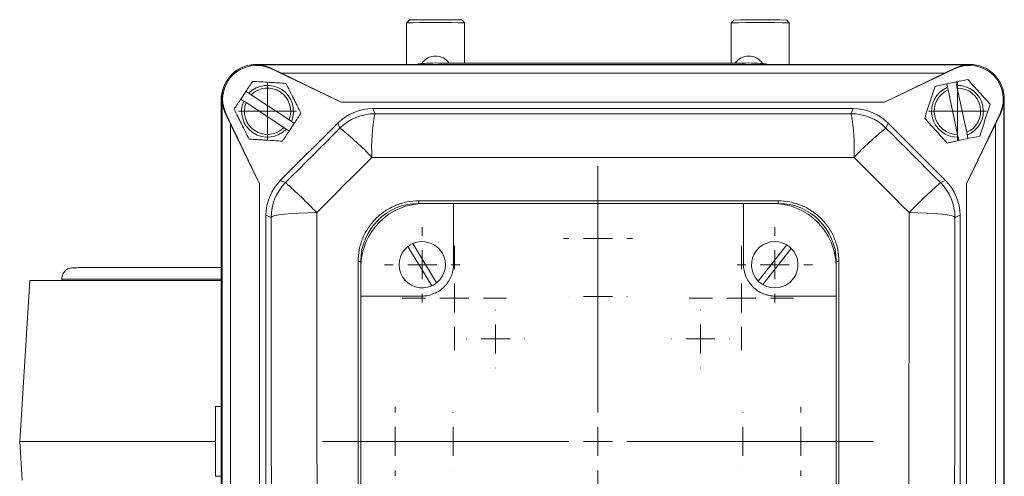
# Model space of a CAD drawing. Header units: millimetres. Extents: x 165 to 832, y 42 to 879.
# Tile 7 of 23: x 185 to 355, y 163 to 242. Entities that reach past the tile are written whole.
import ezdxf

# ---------------------------------------------------------------- set-up
doc = ezdxf.new("R2010")
doc.units = ezdxf.units.MM

# ---------------------------------------------------------------- blocks, each defined once
blk = doc.blocks.new('SW_CENTERMARKSYMBOL_8')
at = {"color": 0, "linetype": 'Continuous', "lineweight": 0}
for p, q in [((0, 5), (0, 9)), ((0, 0), (0, 2.5)), ((-5, 0), (-9, 0)), ((0, 0), (-2.5, 0)), ((0, 0), (0, -2.5)), ((0, 0), (2.5, 0)), ((5, 0), (9, 0)), ((0, -5), (0, -9))]:
    blk.add_line(p, q, dxfattribs=at)
blk = doc.blocks.new('SW_CENTERMARKSYMBOL_10')
at = {"color": 0, "linetype": 'Continuous', "lineweight": 0}
for p, q in [((0, 5), (0, 47.5)), ((0, 0), (0, 2.5)), ((-5, 0), (-47.5, 0)), ((0, 0), (-2.5, 0)), ((0, 0), (0, -2.5)), ((0, 0), (2.5, 0)), ((5, 0), (47.5, 0)), ((0, -5), (0, -47.5))]:
    blk.add_line(p, q, dxfattribs=at)
blk = doc.blocks.new('SW_CENTERMARKSYMBOL_11')
at = {"color": 0, "linetype": 'Continuous', "lineweight": 0}
for p, q in [((0, 5), (0, 6.5)), ((0, 0), (0, 2.5)), ((-5, 0), (-6.5, 0)), ((0, 0), (-2.5, 0)), ((0, 0), (0, -2.5)), ((0, 0), (2.5, 0)), ((5, 0), (6.5, 0)), ((0, -5), (0, -6.5))]:
    blk.add_line(p, q, dxfattribs=at)
blk = doc.blocks.new('SW_CENTERMARKSYMBOL_12')
at = {"color": 0, "linetype": 'Continuous', "lineweight": 0}
for p, q in [((0, 5), (0, 6.5)), ((0, 0), (0, 2.5)), ((-5, 0), (-6.5, 0)), ((0, 0), (-2.5, 0)), ((0, 0), (0, -2.5)), ((0, 0), (2.5, 0)), ((5, 0), (6.5, 0)), ((0, -5), (0, -6.5))]:
    blk.add_line(p, q, dxfattribs=at)
blk = doc.blocks.new('SW_CENTERMARKSYMBOL_15')
at = {"color": 0, "linetype": 'Continuous', "lineweight": 0}
for p, q in [((0, 5), (0, 5.95)), ((0, 0), (0, 2.5)), ((-5, 0), (-5.95, 0)), ((0, 0), (-2.5, 0)), ((0, 0), (0, -2.5)), ((0, 0), (2.5, 0)), ((5, 0), (5.95, 0)), ((0, -5), (0, -5.95))]:
    blk.add_line(p, q, dxfattribs=at)
blk = doc.blocks.new('SW_CENTERMARKSYMBOL_16')
at = {"color": 0, "linetype": 'Continuous', "lineweight": 0}
for p, q in [((0, 5), (0, 5.05)), ((0, 0), (0, 2.5)), ((-5, 0), (-5.05, 0)), ((0, 0), (-2.5, 0)), ((0, 0), (0, -2.5)), ((0, 0), (2.5, 0)), ((5, 0), (5.05, 0)), ((0, -5), (0, -5.05))]:
    blk.add_line(p, q, dxfattribs=at)
blk = doc.blocks.new('SW_CENTERMARKSYMBOL_17')
at = {"color": 0, "linetype": 'Continuous', "lineweight": 0}
for p, q in [((0, 5), (0, 5.05)), ((0, 0), (0, 2.5)), ((-5, 0), (-5.05, 0)), ((0, 0), (-2.5, 0)), ((0, 0), (0, -2.5)), ((0, 0), (2.5, 0)), ((5, 0), (5.05, 0)), ((0, -5), (0, -5.05))]:
    blk.add_line(p, q, dxfattribs=at)
blk = doc.blocks.new('SW_CENTERMARKSYMBOL_18')
at = {"color": 0, "linetype": 'Continuous', "lineweight": 0}
for p, q in [((0, 5), (0, 5.95)), ((0, 0), (0, 2.5)), ((-5, 0), (-5.95, 0)), ((0, 0), (-2.5, 0)), ((0, 0), (0, -2.5)), ((0, 0), (2.5, 0)), ((5, 0), (5.95, 0)), ((0, -5), (0, -5.95))]:
    blk.add_line(p, q, dxfattribs=at)
blk = doc.blocks.new('SW_CENTERMARKSYMBOL_19')
at = {"color": 0, "linetype": 'Continuous', "lineweight": 0}
for p, q in [((0, 5), (0, 5.05)), ((0, 0), (0, 2.5)), ((-5, 0), (-5.05, 0)), ((0, 0), (-2.5, 0)), ((0, 0), (0, -2.5)), ((0, 0), (2.5, 0)), ((5, 0), (5.05, 0)), ((0, -5), (0, -5.05))]:
    blk.add_line(p, q, dxfattribs=at)
blk = doc.blocks.new('SW_CENTERMARKSYMBOL_20')
at = {"color": 0, "linetype": 'Continuous', "lineweight": 0}
for p, q in [((0, 5), (0, 9)), ((0, 0), (0, 2.5)), ((-5, 0), (-9, 0)), ((0, 0), (-2.5, 0)), ((0, 0), (0, -2.5)), ((0, 0), (2.5, 0)), ((5, 0), (9, 0)), ((0, -5), (0, -9))]:
    blk.add_line(p, q, dxfattribs=at)
blk = doc.blocks.new('SW_CENTERMARKSYMBOL_21')
at = {"color": 0, "linetype": 'Continuous', "lineweight": 0}
for p, q in [((0, 5), (0, 5.05)), ((0, 0), (0, 2.5)), ((-5, 0), (-5.05, 0)), ((0, 0), (-2.5, 0)), ((0, 0), (0, -2.5)), ((0, 0), (2.5, 0)), ((5, 0), (5.05, 0)), ((0, -5), (0, -5.05))]:
    blk.add_line(p, q, dxfattribs=at)
blk = doc.blocks.new('SW_CENTERMARKSYMBOL_22')
at = {"color": 0, "linetype": 'Continuous', "lineweight": 0}
for p, q in [((0, 5), (0, 5.95)), ((0, 0), (0, 2.5)), ((-5, 0), (-5.95, 0)), ((0, 0), (-2.5, 0)), ((0, 0), (0, -2.5)), ((0, 0), (2.5, 0)), ((5, 0), (5.95, 0)), ((0, -5), (0, -5.95))]:
    blk.add_line(p, q, dxfattribs=at)
blk = doc.blocks.new('SW_CENTERMARKSYMBOL_23')
at = {"color": 0, "linetype": 'Continuous', "lineweight": 0}
for p, q in [((0, 5), (0, 5.05)), ((0, 0), (0, 2.5)), ((-5, 0), (-5.05, 0)), ((0, 0), (-2.5, 0)), ((0, 0), (0, -2.5)), ((0, 0), (2.5, 0)), ((5, 0), (5.05, 0)), ((0, -5), (0, -5.05))]:
    blk.add_line(p, q, dxfattribs=at)
blk = doc.blocks.new('SW_CENTERMARKSYMBOL_30')
at = {"color": 0, "linetype": 'Continuous', "lineweight": 0}
for p, q in [((0, 2.5), (0, 5)), ((0, 0), (0, 2.5)), ((-2.5, 0), (-5, 0)), ((0, 0), (-2.5, 0)), ((0, 0), (0, -2.5)), ((0, 0), (2.5, 0)), ((2.5, 0), (5, 0)), ((0, -2.5), (0, -5))]:
    blk.add_line(p, q, dxfattribs=at)
blk = doc.blocks.new('SW_CENTERMARKSYMBOL_33')
at = {"color": 0, "linetype": 'Continuous', "lineweight": 0}
for p, q in [((0, 2.5), (0, 5)), ((0, 0), (0, 2.5)), ((-2.5, 0), (-5, 0)), ((0, 0), (-2.5, 0)), ((0, 0), (0, -2.5)), ((0, 0), (2.5, 0)), ((2.5, 0), (5, 0)), ((0, -2.5), (0, -5))]:
    blk.add_line(p, q, dxfattribs=at)

msp = doc.modelspace()

# ---------------------------------------------------------------- linework, layer by layer
at = {"color": 7, "linetype": 'Continuous', "lineweight": 15}
for p, q in [((252.63, 241.63), (252.13, 241.14)), ((262.13, 241.14), (261.63, 241.63)), ((308.63, 241.63), (308.13, 241.14)), ((318.13, 241.14), (317.63, 241.63)), ((252.13, 241.13), (252.13, 233.97)), ((262.13, 234.19), (262.13, 241.13)), ((308.13, 241.13), (308.13, 234.19)), ((318.13, 233.97), (318.13, 241.13)), ((226.22, 233.97), (349.22, 233.97)), ((226.22, 233.88), (226.22, 233.96)), ((349.22, 233.96), (226.22, 233.96)), ((226.22, 233.88), (349.22, 233.88)), ((228.72, 233.23), (228.76, 233.31)), ((228.72, 233.23), (240.86, 227.47)), ((230.53, 232.47), (228.76, 233.31)), ((254.13, 233.97), (254.13, 234.05)), ((310.13, 234.19), (258.13, 234.19)), ((314.13, 233.97), (314.13, 234.05)), ((334.58, 227.47), (346.72, 233.23)), ((346.69, 233.31), (344.91, 232.47)), ((346.72, 233.23), (346.69, 233.31)), ((349.22, 233.88), (349.22, 233.96)), ((240.86, 227.47), (230.53, 232.47)), ((230.53, 232.47), (344.91, 232.47)), ((344.91, 232.47), (334.58, 227.47)), ((223.52, 227.97), (224.4, 229.3)), ((345.31, 230.6), (346.88, 230.94)), ((345.44, 230.02), (345.54, 229.55)), ((345.54, 229.55), (347.16, 221.88)), ((347.1, 229.88), (347, 230.35)), ((348.73, 222.21), (347.1, 229.88)), ((220.14, 227.88), (220.14, 141.44)), ((220.31, 227.97), (220.22, 227.97)), ((220.22, 227.97), (220.22, 49.97)), ((220.22, 49.97), (220.22, 227.97)), ((220.31, 49.97), (220.31, 227.97)), ((224.02, 227.64), (224.42, 227.37)), ((225.31, 228.71), (224.9, 228.97)), ((231.84, 224.38), (225.31, 228.71)), ((355.13, 227.97), (355.22, 227.97)), ((355.13, 227.97), (355.13, 49.97)), ((355.22, 49.97), (355.22, 227.97)), ((355.22, 227.97), (355.22, 49.97)), ((224.42, 227.37), (230.96, 223.05)), ((240.86, 227.47), (334.58, 227.47)), ((246.28, 226.33), (246.64, 225.45)), ((329.17, 226.33), (246.28, 226.33)), ((328.8, 225.45), (329.17, 226.33)), ((220.96, 225.47), (220.88, 225.43)), ((220.88, 225.43), (221.72, 223.66)), ((226.72, 213.33), (220.96, 225.47)), ((232.25, 224.12), (231.84, 224.38)), ((354.48, 225.47), (348.72, 213.33)), ((353.72, 223.66), (354.56, 225.43)), ((354.48, 225.47), (354.56, 225.43)), ((221.72, 223.66), (226.72, 213.33)), ((221.72, 54.27), (221.72, 223.66)), ((240.27, 223.84), (230.34, 213.92)), ((230.96, 223.05), (231.36, 222.78)), ((232.75, 223.79), (231.86, 222.45)), ((240.63, 222.96), (240.27, 223.84)), ((335.18, 223.84), (334.81, 222.96)), ((345.1, 213.92), (335.18, 223.84)), ((348.72, 213.33), (353.72, 223.66)), ((353.72, 223.66), (353.72, 54.27)), ((347.16, 221.88), (347.26, 221.41)), ((348.95, 221.15), (347.39, 220.82)), ((348.83, 221.74), (348.73, 222.21)), ((226.72, 64.6), (226.72, 213.33)), ((230.34, 213.92), (231.23, 213.55)), ((344.21, 213.55), (345.1, 213.92)), ((348.72, 213.33), (348.72, 64.6)), ((316.22, 209.97), (254.22, 209.97)), ((254.24, 210.41), (316.2, 210.41)), ((255.22, 209.96), (260.22, 209.96)), ((260.22, 209.96), (260.22, 199.47)), ((260.22, 209.96), (310.22, 209.96)), ((310.22, 199.47), (310.22, 209.96)), ((310.22, 209.96), (315.22, 209.96)), ((227.85, 207.91), (227.85, 70.02)), ((228.75, 207.54), (227.85, 207.91)), ((347.59, 207.91), (346.7, 207.54)), ((347.59, 70.02), (347.59, 207.91)), ((256.45, 195.72), (252.33, 202.51)), ((253.18, 203.02), (257.3, 196.24)), ((312.78, 196.56), (317.69, 202.8)), ((318.48, 202.18), (313.56, 195.95)), ((243.75, 137.97), (243.75, 199.92)), ((244.22, 199.97), (244.22, 137.97)), ((244.23, 193.97), (244.23, 198.97)), ((326.21, 198.97), (326.21, 193.97)), ((326.22, 137.97), (326.22, 199.97)), ((326.69, 199.92), (326.69, 137.97)), ((187.13, 196.63), (185.38, 168.88)), ((187.13, 196.63), (220.14, 196.63)), ((192.63, 196.88), (192.63, 196.63)), ((244.23, 143.97), (244.23, 193.97)), ((254.72, 193.97), (244.23, 193.97)), ((326.21, 193.97), (315.72, 193.97)), ((326.21, 193.97), (326.21, 143.97)), ((219.13, 174.88), (219.13, 162.88)), ((220.14, 174.88), (219.13, 174.88)), ((185.38, 168.88), (185.81, 162.19)), ((185.38, 168.88), (219.13, 168.88)), ((220.14, 162.88), (219.13, 162.88))]:
    msp.add_line(p, q, dxfattribs=at)
at = {"color": 8, "linetype": 'Continuous', "lineweight": 15}
for p, q in [((258.13, 233.97), (258.13, 234.19)), ((310.13, 233.97), (310.13, 234.19)), ((192.63, 196.88), (220.14, 196.88))]:
    msp.add_line(p, q, dxfattribs=at)
at = {"color": 7, "linetype": 'Continuous', "lineweight": 15, "flags": 128}
for points in [[(246.64, 225.45), (256.9, 225.44), (267.17, 225.43), (277.45, 225.43), (287.72, 225.43), (298, 225.43), (308.27, 225.43), (318.54, 225.44), (328.8, 225.45)], [(231.23, 213.55), (232.41, 214.73), (233.58, 215.9), (234.76, 217.08), (235.93, 218.25), (237.11, 219.43), (238.28, 220.61), (239.46, 221.78), (240.63, 222.96)], [(334.81, 222.96), (335.98, 221.78), (337.16, 220.61), (338.33, 219.43), (339.51, 218.25), (340.68, 217.08), (341.86, 215.9), (343.03, 214.73), (344.21, 213.55)], [(246.14, 217.91), (244.95, 216.72), (243.76, 215.53), (242.57, 214.34), (241.38, 213.15), (240.19, 211.96), (239, 210.77), (237.81, 209.57), (236.62, 208.38)], [(329.3, 217.91), (318.92, 217.9), (308.52, 217.89), (298.12, 217.89), (287.72, 217.89), (277.32, 217.89), (266.92, 217.89), (256.53, 217.9), (246.14, 217.91)], [(338.82, 208.38), (337.63, 209.57), (336.44, 210.77), (335.25, 211.96), (334.06, 213.15), (332.87, 214.34), (331.68, 215.53), (330.49, 216.72), (329.3, 217.91)], [(236.62, 208.38), (235.07, 208.36), (233.59, 208.3), (232.24, 208.22), (231.06, 208.11), (230.09, 207.99), (229.37, 207.85), (228.91, 207.7), (228.75, 207.54)], [(228.75, 70.39), (228.77, 87.5), (228.78, 104.64), (228.79, 121.8), (228.79, 138.97), (228.79, 156.14), (228.78, 173.3), (228.77, 190.43), (228.75, 207.54)], [(236.62, 208.38), (236.64, 191.07), (236.66, 173.72), (236.67, 156.35), (236.67, 138.97), (236.67, 121.58), (236.66, 104.21), (236.64, 86.86), (236.62, 69.55)], [(338.82, 69.55), (338.8, 86.86), (338.78, 104.21), (338.77, 121.58), (338.77, 138.97), (338.77, 156.35), (338.78, 173.72), (338.8, 191.07), (338.82, 208.38)], [(346.7, 207.54), (346.53, 207.7), (346.08, 207.85), (345.35, 207.99), (344.38, 208.11), (343.2, 208.22), (341.85, 208.3), (340.37, 208.36), (338.82, 208.38)], [(346.7, 207.54), (346.68, 190.43), (346.66, 173.3), (346.65, 156.14), (346.65, 138.97), (346.65, 121.8), (346.66, 104.64), (346.68, 87.5), (346.7, 70.39)]]:
    msp.add_lwpolyline(points, dxfattribs=at)
at = {"color": 7, "linetype": 'Continuous', "lineweight": 15}
for centre, radius, start, end in [((257.37, -16.4), 257.59, 89.2008, 91.164), ((257.35, 2.89), 238.79, 89.227, 91.1329), ((260.81, 229.26), 12.4, 86.2054, 91.0905), ((313.13, 37.31), 203.89, 88.5948, 91.4052), ((313.13, 42.13), 199.55, 88.7079, 91.2921), ((261.21, 226.94), 14.22, 86.2627, 90.9965), ((257.13, 232.52), 2.88, 35.2433, 146.3462), ((311.13, 232.52), 2.88, 33.6538, 144.7567), ((226.22, 227.97), 6, 90, 180), ((226.22, 227.97), 6, 90, 180), ((226.22, 227.97), 5.83, 64.6063, 205.3937), ((226.22, 227.97), 5.91, 64.6063, 90), ((257.13, 205.43), 28.78, 88.0109, 95.9867), ((311.13, 205.43), 28.78, 84.0133, 91.9891), ((349.22, 227.97), 5.91, 90, 115.3937), ((349.22, 227.97), 5.83, 334.6063, 115.3937), ((349.22, 227.97), 6, 0, 90), ((349.22, 227.97), 6, 0, 90), ((226.13, 227.88), 5.99, 139.2811, 180), ((228.13, 225.88), 4.47, 336.8183, 136.2194), ((228.13, 225.88), 4, 338.0558, 134.9819), ((347.13, 225.88), 4.47, 112.2653, 271.6664), ((347.13, 225.88), 4, 113.5028, 270.4289), ((347.13, 225.88), 4.47, 292.2653, 91.6664), ((347.13, 225.88), 4, 293.5028, 90.4289), ((226.22, 227.97), 5.91, 180, 205.3937), ((228.13, 225.88), 4.47, 156.8183, 316.2194), ((349.22, 227.97), 5.91, 334.6063, 0), ((228.13, 225.88), 4, 158.0558, 314.9819), ((246.64, 216.95), 8.5, 90.0044, 134.9956), ((277.74, 219.58), 31.65, 169.3123, 183.0259), ((297.7, 219.58), 31.65, 356.9741, 10.6877), ((328.8, 216.95), 8.5, 45.0044, 89.9956), ((210.57, 184.67), 48.68, 43.0597, 51.8615), ((364.87, 184.67), 48.68, 128.1385, 136.9403), ((237.25, 207.54), 8.5, 135.0044, 179.9956), ((165.59, 139.69), 98.82, 44.0425, 48.3723), ((409.85, 139.69), 98.82, 131.6277, 135.9575), ((338.2, 207.54), 8.5, 0.0044, 44.9956), ((254.22, 199.97), 10, 90, 180), ((255.22, 198.97), 10.99, 90, 180), ((251.98, 210.31), 2.27, 351.2626, 2.6402), ((315.22, 198.97), 10.99, 0, 90), ((318.86, 210.31), 2.66, 177.7462, 187.4424), ((316.22, 199.97), 10, 0, 90), ((254.82, 199.37), 4, 128.419, 294.0575), ((254.82, 199.37), 4, 114.0575, 128.419), ((254.82, 199.37), 4, 308.419, 114.0575), ((315.63, 199.37), 4, 58.9155, 224.5539), ((315.63, 199.37), 4, 238.9155, 44.5539), ((315.63, 199.37), 4, 44.5539, 58.9155), ((243.86, 201.27), 1.35, 265.2743, 285.3427), ((326.58, 201.28), 1.36, 254.7264, 274.7364), ((254.82, 199.37), 4, 294.0575, 308.419), ((315.63, 199.37), 4, 224.5539, 238.9155)]:
    msp.add_arc(centre, radius, start, end, dxfattribs=at)
for centre, major_axis in [((246.28, 217.83), (-3.25, 7.85)), ((329.16, 217.83), (3.25, 7.85)), ((236.36, 207.91), (-7.85, 3.25)), ((339.09, 207.91), (7.85, 3.25))]:
    msp.add_ellipse(centre, major_axis=major_axis, ratio=0.999894, start_param=5.890524, end_param=6.675847, dxfattribs=at)
for points, knots in [([(225.56, 231.04), (225.37, 230.76), (225.18, 230.47), (224.79, 229.89), (224.6, 229.6), (224.4, 229.3)], [0, 0, 0, 0, 0.5, 0.5, 1, 1, 1, 1]), ([(225.56, 231.04), (226.5, 230.99), (227.45, 230.93), (228.68, 230.85), (228.92, 230.84), (229.41, 230.81), (229.65, 230.8), (230.37, 230.75), (230.85, 230.72), (231.32, 230.69)], [0, 0, 0, 0, 0.5, 0.5, 0.625, 0.625, 0.75, 0.75, 1, 1, 1, 1]), ([(348.92, 231.37), (349.55, 230.67), (350.19, 229.96), (351.01, 229.04), (351.18, 228.86), (351.5, 228.5), (351.66, 228.32), (352.15, 227.78), (352.47, 227.43), (352.78, 227.08)], [0, 0, 0, 0, 0.5, 0.5, 0.625, 0.625, 0.75, 0.75, 1, 1, 1, 1]), ([(231.32, 230.69), (231.74, 229.85), (232.17, 228.99), (232.71, 227.9), (232.82, 227.68), (233.04, 227.24), (233.15, 227.02), (233.47, 226.38), (233.69, 225.95), (233.9, 225.53)], [0, 0, 0, 0, 0.5, 0.5, 0.625, 0.625, 0.75, 0.75, 1, 1, 1, 1]), ([(341.49, 224.68), (341.78, 225.58), (342.07, 226.49), (342.45, 227.65), (342.53, 227.89), (342.68, 228.35), (342.76, 228.58), (342.98, 229.27), (343.13, 229.72), (343.27, 230.17)], [0, 0, 0, 0, 0.5, 0.5, 0.625, 0.625, 0.75, 0.75, 1, 1, 1, 1]), ([(343.27, 230.17), (343.61, 230.24), (343.95, 230.31), (344.63, 230.46), (344.97, 230.53), (345.31, 230.6)], [0, 0, 0, 0, 0.5, 0.5, 1, 1, 1, 1]), ([(224.95, 221.06), (224.53, 221.91), (224.1, 222.76), (223.55, 223.86), (223.44, 224.08), (223.22, 224.52), (223.12, 224.73), (222.79, 225.38), (222.58, 225.81), (222.37, 226.23)], [0, 0, 0, 0, 0.5, 0.5, 0.625, 0.625, 0.75, 0.75, 1, 1, 1, 1]), ([(352.78, 227.08), (352.49, 226.18), (352.19, 225.27), (351.81, 224.1), (351.74, 223.87), (351.59, 223.4), (351.51, 223.17), (351.29, 222.49), (351.14, 222.03), (350.99, 221.59)], [0, 0, 0, 0, 0.5, 0.5, 0.625, 0.625, 0.75, 0.75, 1, 1, 1, 1]), ([(233.9, 225.53), (233.71, 225.24), (233.52, 224.95), (233.13, 224.37), (232.94, 224.08), (232.75, 223.79)], [0, 0, 0, 0, 0.5, 0.5, 1, 1, 1, 1]), ([(345.35, 220.39), (344.72, 221.09), (344.08, 221.8), (343.26, 222.71), (343.09, 222.9), (342.76, 223.26), (342.6, 223.44), (342.12, 223.98), (341.8, 224.33), (341.49, 224.68)], [0, 0, 0, 0, 0.5, 0.5, 0.625, 0.625, 0.75, 0.75, 1, 1, 1, 1]), ([(230.71, 220.71), (229.77, 220.77), (228.82, 220.83), (227.59, 220.9), (227.34, 220.92), (226.86, 220.95), (226.62, 220.96), (225.89, 221.01), (225.42, 221.03), (224.95, 221.06)], [0, 0, 0, 0, 0.5, 0.5, 0.625, 0.625, 0.75, 0.75, 1, 1, 1, 1]), ([(345.35, 220.39), (345.68, 220.46), (346.02, 220.53), (346.7, 220.68), (347.04, 220.75), (347.39, 220.82)], [0, 0, 0, 0, 0.5, 0.5, 1, 1, 1, 1]), ([(243.75, 199.92), (243.75, 200.61), (243.82, 201.29), (244.02, 202.3), (244.1, 202.63), (244.3, 203.29), (244.42, 203.61), (244.81, 204.57), (245.13, 205.17), (245.7, 206.02), (245.91, 206.3), (246.35, 206.84), (246.58, 207.09), (247.3, 207.82), (247.83, 208.25), (248.69, 208.83), (248.99, 209.01), (249.59, 209.33), (250.21, 209.63), (250.86, 209.86), (251.51, 210.06), (251.85, 210.14), (252.87, 210.35), (253.55, 210.41), (254.24, 210.41)], [0, 0, 0, 0, 0.125, 0.125, 0.1875, 0.1875, 0.25, 0.25, 0.375, 0.375, 0.4375, 0.4375, 0.5, 0.5, 0.625, 0.625, 0.6875, 0.6875, 0.75, 0.8125, 0.8125, 0.875, 0.875, 1, 1, 1, 1]), ([(316.2, 210.41), (316.89, 210.41), (317.58, 210.35), (318.58, 210.15), (318.91, 210.06), (319.57, 209.86), (319.9, 209.75), (320.85, 209.35), (321.46, 209.03), (322.31, 208.46), (322.59, 208.25), (323.13, 207.81), (323.38, 207.58), (324.11, 206.85), (324.54, 206.33), (325.12, 205.47), (325.29, 205.17), (325.62, 204.56), (325.91, 203.95), (326.14, 203.3), (326.34, 202.65), (326.42, 202.31), (326.63, 201.3), (326.69, 200.61), (326.69, 199.92)], [0, 0, 0, 0, 0.125, 0.125, 0.1875, 0.1875, 0.25, 0.25, 0.375, 0.375, 0.4375, 0.4375, 0.5, 0.5, 0.625, 0.625, 0.6875, 0.6875, 0.75, 0.8125, 0.8125, 0.875, 0.875, 1, 1, 1, 1]), ([(192.63, 196.88), (192.63, 197.04), (192.65, 197.22), (192.76, 197.61), (192.85, 197.82), (193.12, 198.21), (193.3, 198.4), (193.75, 198.69), (194.02, 198.8), (194.3, 198.85)], [0, 0, 0, 0, 0.25, 0.25, 0.5, 0.5, 0.75, 0.75, 1, 1, 1, 1]), ([(220.22, 198.88), (219.91, 198.88), (217.6, 198.88), (213.82, 198.88), (208.96, 198.88), (205.64, 198.88), (203.46, 198.88), (202.15, 198.88), (200.98, 198.88), (199.91, 198.88), (198.83, 198.88), (197.66, 198.88), (196.46, 198.88), (195.38, 198.87), (194.55, 198.87), (194.38, 198.86), (194.3, 198.85)], [0, 0, 0, 0, 0.018274, 0.137464, 0.25666, 0.375376, 0.421663, 0.466679, 0.510448, 0.552995, 0.597268, 0.655047, 0.726204, 0.808861, 0.900886, 1, 1, 1, 1]), ([(260.22, 199.47), (260.22, 199.1), (260.19, 198.75), (260.08, 198.22), (260.04, 198.05), (259.93, 197.7), (259.87, 197.53), (259.67, 197.03), (259.5, 196.71), (259.1, 196.12), (258.87, 195.83), (258.36, 195.32), (258.08, 195.1), (257.48, 194.69), (257.16, 194.52), (256.5, 194.25), (256.15, 194.14), (255.44, 194), (255.08, 193.97), (254.72, 193.97)], [0, 0, 0, 0, 0.125, 0.125, 0.1875, 0.1875, 0.25, 0.25, 0.375, 0.375, 0.5, 0.5, 0.625, 0.625, 0.75, 0.75, 0.875, 0.875, 1, 1, 1, 1]), ([(315.72, 193.97), (315.36, 193.97), (315, 194), (314.48, 194.11), (314.3, 194.15), (313.96, 194.25), (313.79, 194.31), (313.29, 194.52), (312.97, 194.69), (312.37, 195.09), (312.09, 195.32), (311.58, 195.83), (311.35, 196.11), (310.95, 196.71), (310.78, 197.03), (310.5, 197.69), (310.4, 198.04), (310.26, 198.75), (310.22, 199.1), (310.22, 199.47)], [0, 0, 0, 0, 0.125, 0.125, 0.1875, 0.1875, 0.25, 0.25, 0.375, 0.375, 0.5, 0.5, 0.625, 0.625, 0.75, 0.75, 0.875, 0.875, 1, 1, 1, 1])]:
    msp.add_open_spline(points, degree=3, knots=knots, dxfattribs=at)
for points in [[(346.88, 230.94), (347.58, 231.08), (348.26, 231.23), (348.92, 231.37)], [(224.9, 228.97), (224.74, 229.08), (224.57, 229.19), (224.4, 229.3)], [(345.31, 230.6), (345.36, 230.41), (345.4, 230.21), (345.44, 230.02)], [(347, 230.35), (346.96, 230.55), (346.92, 230.74), (346.88, 230.94)], [(223.52, 227.97), (223.13, 227.37), (222.75, 226.8), (222.37, 226.23)], [(223.52, 227.97), (223.69, 227.86), (223.85, 227.75), (224.02, 227.64)], [(231.36, 222.78), (231.53, 222.67), (231.7, 222.56), (231.86, 222.45)], [(232.75, 223.79), (232.58, 223.9), (232.41, 224.01), (232.25, 224.12)], [(231.86, 222.45), (231.47, 221.86), (231.09, 221.28), (230.71, 220.71)], [(347.26, 221.41), (347.3, 221.21), (347.35, 221.02), (347.39, 220.82)], [(348.95, 221.15), (348.91, 221.35), (348.87, 221.54), (348.83, 221.74)], [(348.95, 221.15), (349.65, 221.3), (350.33, 221.44), (350.99, 221.59)]]:
    msp.add_open_spline(points, degree=3, dxfattribs=at)

# ---------------------------------------------------------------- block references
at = {"color": 7, "linetype": 'Continuous', "lineweight": 0}
for name, p in [('SW_CENTERMARKSYMBOL_33', (228.13, 225.88)), ('SW_CENTERMARKSYMBOL_30', (347.13, 225.88)), ('SW_CENTERMARKSYMBOL_10', (285.13, 168.88)), ('SW_CENTERMARKSYMBOL_18', (285.13, 203.88)), ('SW_CENTERMARKSYMBOL_11', (254.82, 199.37)), ('SW_CENTERMARKSYMBOL_12', (315.63, 199.37)), ('SW_CENTERMARKSYMBOL_8', (260.38, 193.63)), ('SW_CENTERMARKSYMBOL_20', (309.88, 193.63)), ('SW_CENTERMARKSYMBOL_19', (285.13, 193.88)), ('SW_CENTERMARKSYMBOL_17', (267.46, 186.56)), ('SW_CENTERMARKSYMBOL_21', (302.81, 186.56)), ('SW_CENTERMARKSYMBOL_15', (250.13, 168.88)), ('SW_CENTERMARKSYMBOL_16', (260.13, 168.88)), ('SW_CENTERMARKSYMBOL_23', (310.13, 168.88)), ('SW_CENTERMARKSYMBOL_22', (320.13, 168.88))]:
    msp.add_blockref(name, p, dxfattribs=at)

doc.saveas('drawing.dxf')
